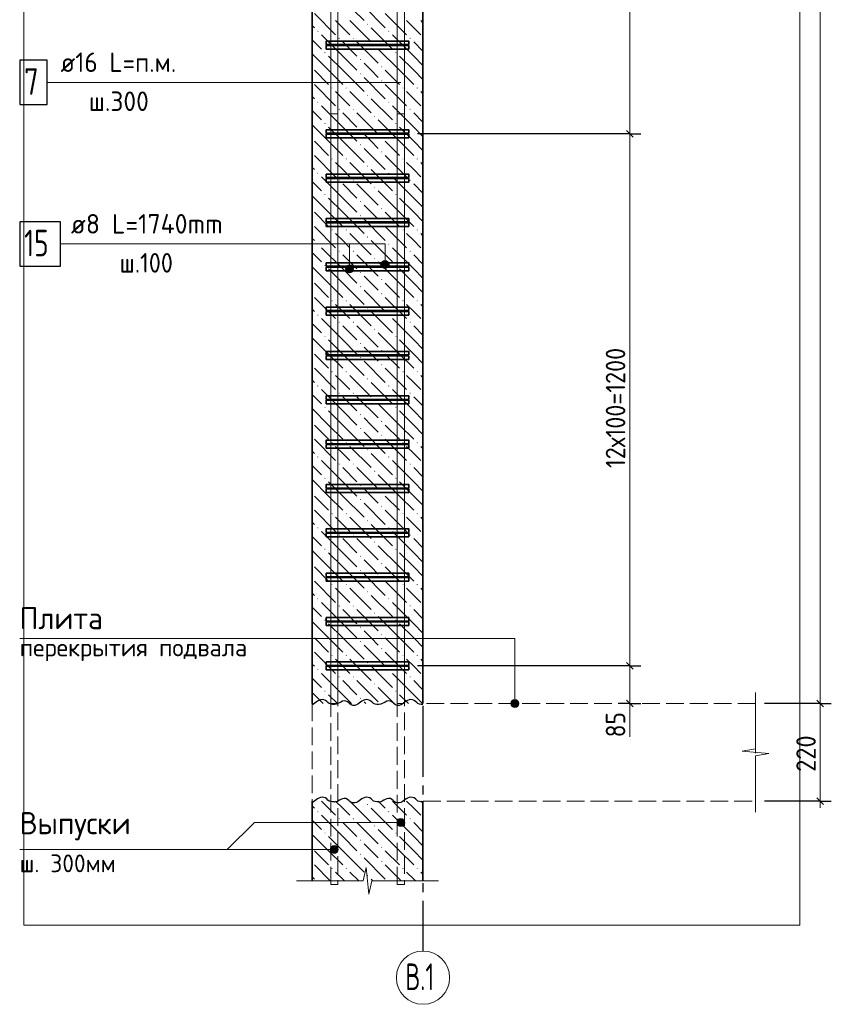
# Model space of a CAD drawing. Header units: millimetres. Extents: x 0 to 59400, y 0 to 42000.
# Tile 17 of 29: x 38350 to 47501, y 15005 to 26107. Entities that reach past the tile are written whole.
import ezdxf

# ---------------------------------------------------------------- set-up
doc = ezdxf.new("R2010")
doc.units = ezdxf.units.MM
doc.linetypes.add('______2', pattern=[270, 200, -70])
doc.linetypes.add('______5', pattern=[1100, 800, -100, 100, -100])
for name, color, linetype, lineweight in [('S1 Продольная арматура', 52, 'Continuous', 25), ('Standard', 7, 'Continuous', 25), ('Выпуски арматуры Г-обр.', 52, 'Continuous', 25), ('ЖБ Перекрытие верхний уровень', 7, 'Continuous', 18), ('Позиционная метка диаметр_ шаг', 7, 'Continuous', 13), ('Позиционная метка линия выноска', 7, 'Continuous', 13), ('Примечания', 7, 'Continuous', 13), ('Размерная линия_ общее', 7, 'Continuous', 13), ('Хомут', 52, 'Continuous', 25)]:
    doc.layers.add(name, color=color, linetype=linetype, lineweight=lineweight)
for name, color, linetype, lineweight, true_color in [('ЖБ Пилон', 7, '______2', 13, 0xa0a0a0), ('ЖБ Стена верхний уровень', 7, '______2', 13, 0x656565), ('Оси', 7, '______5', 13, 0x656565)]:
    doc.layers.add(name, color=color, linetype=linetype, lineweight=lineweight, true_color=true_color)
doc.styles.add('ISOCPEUR', font='txt')

msp = doc.modelspace()

# ---------------------------------------------------------------- hatches: boundary and pattern name
at = {"layer": 'ЖБ Пилон', "linetype": 'Continuous', "lineweight": 18, "transparency": 33554687}
for points in [[(41705, 25976), (41712, 25983), (41718, 25976), (41712, 25970)], [(42265, 26056), (42272, 26063), (42278, 26056), (42272, 26050)], [(42505, 25976), (42512, 25983), (42518, 25976), (42512, 25970)], [(41945, 25896), (41952, 25903), (41958, 25896), (41952, 25890)], [(42105, 25896), (42112, 25903), (42118, 25896), (42112, 25890)], [(42745, 25896), (42752, 25903), (42758, 25896), (42752, 25890)], [(42345, 25816), (42352, 25823), (42358, 25816), (42352, 25810)], [(41785, 25736), (41792, 25743), (41798, 25736), (41792, 25730)], [(42185, 25656), (42192, 25663), (42198, 25656), (42192, 25650)], [(42585, 25736), (42592, 25743), (42598, 25736), (42592, 25730)], [(42425, 25576), (42432, 25583), (42438, 25576), (42432, 25570)], [(42185, 25496), (42192, 25503), (42198, 25496), (42192, 25490)], [(41865, 25336), (41872, 25343), (41878, 25336), (41872, 25330)], [(42025, 25336), (42032, 25343), (42038, 25336), (42032, 25330)], [(42425, 25416), (42432, 25423), (42438, 25416), (42432, 25410)], [(42665, 25336), (42672, 25343), (42678, 25336), (42672, 25330)], [(42825, 25336), (42832, 25343), (42838, 25336), (42832, 25330)], [(42265, 25256), (42272, 25263), (42278, 25256), (42272, 25250)], [(41705, 25176), (41712, 25183), (41718, 25176), (41712, 25170)], [(41945, 25096), (41952, 25103), (41958, 25096), (41952, 25090)], [(42105, 25096), (42112, 25103), (42118, 25096), (42112, 25090)], [(42505, 25176), (42512, 25183), (42518, 25176), (42512, 25170)], [(42745, 25096), (42752, 25103), (42758, 25096), (42752, 25090)], [(42345, 25016), (42352, 25023), (42358, 25016), (42352, 25010)], [(41785, 24936), (41792, 24943), (41798, 24936), (41792, 24930)], [(42585, 24936), (42592, 24943), (42598, 24936), (42592, 24930)], [(42185, 24856), (42192, 24863), (42198, 24856), (42192, 24850)], [(42425, 24776), (42432, 24783), (42438, 24776), (42432, 24770)], [(42185, 24696), (42192, 24703), (42198, 24696), (42192, 24690)], [(41865, 24536), (41872, 24543), (41878, 24536), (41872, 24530)], [(42025, 24536), (42032, 24543), (42038, 24536), (42032, 24530)], [(42425, 24616), (42432, 24623), (42438, 24616), (42432, 24610)], [(42665, 24536), (42672, 24543), (42678, 24536), (42672, 24530)], [(42825, 24536), (42832, 24543), (42838, 24536), (42832, 24530)], [(42265, 24456), (42272, 24463), (42278, 24456), (42272, 24450)], [(41705, 24376), (41712, 24383), (41718, 24376), (41712, 24370)], [(42505, 24376), (42512, 24383), (42518, 24376), (42512, 24370)], [(41945, 24296), (41952, 24303), (41958, 24296), (41952, 24290)], [(42105, 24296), (42112, 24303), (42118, 24296), (42112, 24290)], [(42345, 24216), (42352, 24223), (42358, 24216), (42352, 24210)], [(42745, 24296), (42752, 24303), (42758, 24296), (42752, 24290)], [(41785, 24136), (41792, 24143), (41798, 24136), (41792, 24130)], [(42585, 24136), (42592, 24143), (42598, 24136), (42592, 24130)], [(42185, 24056), (42192, 24063), (42198, 24056), (42192, 24050)], [(42425, 23976), (42432, 23983), (42438, 23976), (42432, 23970)], [(42185, 23896), (42192, 23903), (42198, 23896), (42192, 23890)], [(42425, 23816), (42432, 23823), (42438, 23816), (42432, 23810)], [(41865, 23736), (41872, 23743), (41878, 23736), (41872, 23730)], [(42025, 23736), (42032, 23743), (42038, 23736), (42032, 23730)], [(42265, 23656), (42272, 23663), (42278, 23656), (42272, 23650)], [(42665, 23736), (42672, 23743), (42678, 23736), (42672, 23730)], [(42825, 23736), (42832, 23743), (42838, 23736), (42832, 23730)], [(41705, 23576), (41712, 23583), (41718, 23576), (41712, 23570)], [(42505, 23576), (42512, 23583), (42518, 23576), (42512, 23570)], [(41945, 23496), (41952, 23503), (41958, 23496), (41952, 23490)], [(42105, 23496), (42112, 23503), (42118, 23496), (42112, 23490)], [(42745, 23496), (42752, 23503), (42758, 23496), (42752, 23490)], [(41785, 23336), (41792, 23343), (41798, 23336), (41792, 23330)], [(42345, 23416), (42352, 23423), (42358, 23416), (42352, 23410)], [(42585, 23336), (42592, 23343), (42598, 23336), (42592, 23330)], [(42185, 23256), (42192, 23263), (42198, 23256), (42192, 23250)], [(42185, 23096), (42192, 23103), (42198, 23096), (42192, 23090)], [(42425, 23176), (42432, 23183), (42438, 23176), (42432, 23170)], [(42425, 23016), (42432, 23023), (42438, 23016), (42432, 23010)], [(41865, 22936), (41872, 22943), (41878, 22936), (41872, 22930)], [(42025, 22936), (42032, 22943), (42038, 22936), (42032, 22930)], [(42665, 22936), (42672, 22943), (42678, 22936), (42672, 22930)], [(42825, 22936), (42832, 22943), (42838, 22936), (42832, 22930)], [(41705, 22776), (41712, 22783), (41718, 22776), (41712, 22770)], [(42265, 22856), (42272, 22863), (42278, 22856), (42272, 22850)], [(42505, 22776), (42512, 22783), (42518, 22776), (42512, 22770)], [(41945, 22696), (41952, 22703), (41958, 22696), (41952, 22690)], [(42105, 22696), (42112, 22703), (42118, 22696), (42112, 22690)], [(42745, 22696), (42752, 22703), (42758, 22696), (42752, 22690)], [(41785, 22536), (41792, 22543), (41798, 22536), (41792, 22530)], [(42345, 22616), (42352, 22623), (42358, 22616), (42352, 22610)], [(42585, 22536), (42592, 22543), (42598, 22536), (42592, 22530)], [(42185, 22456), (42192, 22463), (42198, 22456), (42192, 22450)], [(42425, 22376), (42432, 22383), (42438, 22376), (42432, 22370)], [(42185, 22296), (42192, 22303), (42198, 22296), (42192, 22290)], [(42425, 22216), (42432, 22223), (42438, 22216), (42432, 22210)], [(41865, 22136), (41872, 22143), (41878, 22136), (41872, 22130)], [(42025, 22136), (42032, 22143), (42038, 22136), (42032, 22130)], [(42665, 22136), (42672, 22143), (42678, 22136), (42672, 22130)], [(42825, 22136), (42832, 22143), (42838, 22136), (42832, 22130)], [(41705, 21976), (41712, 21983), (41718, 21976), (41712, 21970)], [(42265, 22056), (42272, 22063), (42278, 22056), (42272, 22050)], [(42505, 21976), (42512, 21983), (42518, 21976), (42512, 21970)], [(41945, 21896), (41952, 21903), (41958, 21896), (41952, 21890)], [(42105, 21896), (42112, 21903), (42118, 21896), (42112, 21890)], [(42745, 21896), (42752, 21903), (42758, 21896), (42752, 21890)], [(42345, 21816), (42352, 21823), (42358, 21816), (42352, 21810)], [(41785, 21736), (41792, 21743), (41798, 21736), (41792, 21730)], [(42185, 21656), (42192, 21663), (42198, 21656), (42192, 21650)], [(42585, 21736), (42592, 21743), (42598, 21736), (42592, 21730)], [(42425, 21576), (42432, 21583), (42438, 21576), (42432, 21570)], [(42185, 21496), (42192, 21503), (42198, 21496), (42192, 21490)], [(41865, 21336), (41872, 21343), (41878, 21336), (41872, 21330)], [(42025, 21336), (42032, 21343), (42038, 21336), (42032, 21330)], [(42425, 21416), (42432, 21423), (42438, 21416), (42432, 21410)], [(42665, 21336), (42672, 21343), (42678, 21336), (42672, 21330)], [(42825, 21336), (42832, 21343), (42838, 21336), (42832, 21330)], [(42265, 21256), (42272, 21263), (42278, 21256), (42272, 21250)], [(41705, 21176), (41712, 21183), (41718, 21176), (41712, 21170)], [(41945, 21096), (41952, 21103), (41958, 21096), (41952, 21090)], [(42105, 21096), (42112, 21103), (42118, 21096), (42112, 21090)], [(42505, 21176), (42512, 21183), (42518, 21176), (42512, 21170)], [(42745, 21096), (42752, 21103), (42758, 21096), (42752, 21090)], [(42345, 21016), (42352, 21023), (42358, 21016), (42352, 21010)], [(41785, 20936), (41792, 20943), (41798, 20936), (41792, 20930)], [(42585, 20936), (42592, 20943), (42598, 20936), (42592, 20930)], [(42185, 20856), (42192, 20863), (42198, 20856), (42192, 20850)], [(42425, 20776), (42432, 20783), (42438, 20776), (42432, 20770)], [(42185, 20696), (42192, 20703), (42198, 20696), (42192, 20690)], [(41865, 20536), (41872, 20543), (41878, 20536), (41872, 20530)], [(42025, 20536), (42032, 20543), (42038, 20536), (42032, 20530)], [(42425, 20616), (42432, 20623), (42438, 20616), (42432, 20610)], [(42665, 20536), (42672, 20543), (42678, 20536), (42672, 20530)], [(42825, 20536), (42832, 20543), (42838, 20536), (42832, 20530)], [(42265, 20456), (42272, 20463), (42278, 20456), (42272, 20450)], [(41705, 20376), (41712, 20383), (41718, 20376), (41712, 20370)], [(42505, 20376), (42512, 20383), (42518, 20376), (42512, 20370)], [(41945, 20296), (41952, 20303), (41958, 20296), (41952, 20290)], [(42105, 20296), (42112, 20303), (42118, 20296), (42112, 20290)], [(42345, 20216), (42352, 20223), (42358, 20216), (42352, 20210)], [(42745, 20296), (42752, 20303), (42758, 20296), (42752, 20290)], [(41785, 20136), (41792, 20143), (41798, 20136), (41792, 20130)], [(42585, 20136), (42592, 20143), (42598, 20136), (42592, 20130)], [(42185, 20056), (42192, 20063), (42198, 20056), (42192, 20050)], [(42185, 19896), (42192, 19903), (42198, 19896), (42192, 19890)], [(42425, 19976), (42432, 19983), (42438, 19976), (42432, 19970)], [(42425, 19816), (42432, 19823), (42438, 19816), (42432, 19810)], [(41865, 19736), (41872, 19743), (41878, 19736), (41872, 19730)], [(42025, 19736), (42032, 19743), (42038, 19736), (42032, 19730)], [(42265, 19656), (42272, 19663), (42278, 19656), (42272, 19650)], [(42665, 19736), (42672, 19743), (42678, 19736), (42672, 19730)], [(42825, 19736), (42832, 19743), (42838, 19736), (42832, 19730)], [(41705, 19576), (41712, 19583), (41718, 19576), (41712, 19570)], [(42505, 19576), (42512, 19583), (42518, 19576), (42512, 19570)], [(41945, 19496), (41952, 19503), (41958, 19496), (41952, 19490)], [(42105, 19496), (42112, 19503), (42118, 19496), (42112, 19490)], [(42745, 19496), (42752, 19503), (42758, 19496), (42752, 19490)], [(41785, 19336), (41792, 19343), (41798, 19336), (41792, 19330)], [(42345, 19416), (42352, 19423), (42358, 19416), (42352, 19410)], [(42585, 19336), (42592, 19343), (42598, 19336), (42592, 19330)], [(42185, 19256), (42192, 19263), (42198, 19256), (42192, 19250)], [(42185, 19096), (42192, 19103), (42198, 19096), (42192, 19090)], [(42425, 19176), (42432, 19183), (42438, 19176), (42432, 19170)], [(42425, 19016), (42432, 19023), (42438, 19016), (42432, 19010)], [(41865, 18936), (41872, 18943), (41878, 18936), (41872, 18930)], [(42025, 18936), (42032, 18943), (42038, 18936), (42032, 18930)], [(42665, 18936), (42672, 18943), (42678, 18936), (42672, 18930)], [(42825, 18936), (42832, 18943), (42838, 18936), (42832, 18930)], [(41705, 18776), (41712, 18783), (41718, 18776), (41712, 18770)], [(42265, 18856), (42272, 18863), (42278, 18856), (42272, 18850)], [(42505, 18776), (42512, 18783), (42518, 18776), (42512, 18770)], [(41945, 18696), (41952, 18703), (41958, 18696), (41952, 18690)], [(42105, 18696), (42112, 18703), (42118, 18696), (42112, 18690)], [(42745, 18696), (42752, 18703), (42758, 18696), (42752, 18690)], [(41785, 18536), (41792, 18543), (41798, 18536), (41792, 18530)], [(42345, 18616), (42352, 18623), (42358, 18616), (42352, 18610)], [(42585, 18536), (42592, 18543), (42598, 18536), (42592, 18530)], [(42185, 18456), (42192, 18463), (42198, 18456), (42192, 18450)]]:
    msp.add_hatch(color=7, dxfattribs=at).paths.add_polyline_path(points, flags=16)
at = {"layer": 'ЖБ Стена верхний уровень', "linetype": 'Continuous', "lineweight": 18, "transparency": 33554687}
for points in [[(42265, 17256), (42272, 17263), (42278, 17256), (42272, 17250)], [(41705, 17176), (41712, 17183), (41718, 17176), (41712, 17170)], [(41945, 17096), (41952, 17103), (41958, 17096), (41952, 17090)], [(42105, 17096), (42112, 17103), (42118, 17096), (42112, 17090)], [(42505, 17176), (42512, 17183), (42518, 17176), (42512, 17170)], [(42745, 17096), (42752, 17103), (42758, 17096), (42752, 17090)], [(42345, 17016), (42352, 17023), (42358, 17016), (42352, 17010)], [(41785, 16936), (41792, 16943), (41798, 16936), (41792, 16930)], [(42585, 16936), (42592, 16943), (42598, 16936), (42592, 16930)], [(42185, 16856), (42192, 16863), (42198, 16856), (42192, 16850)], [(42425, 16776), (42432, 16783), (42438, 16776), (42432, 16770)], [(42185, 16696), (42192, 16703), (42198, 16696), (42192, 16690)], [(41865, 16536), (41872, 16543), (41878, 16536), (41872, 16530)], [(42025, 16536), (42032, 16543), (42038, 16536), (42032, 16530)], [(42425, 16616), (42432, 16623), (42438, 16616), (42432, 16610)], [(42665, 16536), (42672, 16543), (42678, 16536), (42672, 16530)], [(42825, 16536), (42832, 16543), (42838, 16536), (42832, 16530)], [(42265, 16456), (42272, 16463), (42278, 16456), (42272, 16450)]]:
    msp.add_hatch(color=7, dxfattribs=at).paths.add_polyline_path(points, flags=16)
at = {"layer": 'Позиционная метка линия выноска', "linetype": 'Continuous', "lineweight": 13, "transparency": 33554687}
for points in [[(42109, 23318), (42031, 23318), (42025, 23296)], [(42109, 23318), (42025, 23296), (42115, 23296)], [(42093, 23335), (42048, 23335), (42031, 23318)], [(42093, 23335), (42031, 23318), (42109, 23318)], [(42048, 23335), (42093, 23335), (42070, 23341)], [(42509, 23368), (42431, 23368), (42425, 23346)], [(42509, 23368), (42425, 23346), (42515, 23346)], [(42515, 23346), (42425, 23346), (42431, 23323)], [(42493, 23385), (42448, 23385), (42431, 23368)], [(42493, 23385), (42431, 23368), (42509, 23368)], [(42515, 23346), (42431, 23323), (42509, 23323)], [(42509, 23323), (42431, 23323), (42448, 23307)], [(42448, 23385), (42493, 23385), (42470, 23391)], [(42509, 23323), (42448, 23307), (42493, 23307)], [(42115, 23296), (42025, 23296), (42031, 23273)], [(42115, 23296), (42031, 23273), (42109, 23273)], [(42109, 23273), (42031, 23273), (42048, 23257)], [(42109, 23273), (42048, 23257), (42093, 23257)], [(42093, 23257), (42048, 23257), (42070, 23251)], [(42493, 23307), (42448, 23307), (42470, 23301)], [(43894, 18418), (43971, 18418), (43955, 18435)], [(43894, 18418), (43955, 18435), (43910, 18435)], [(43910, 18435), (43955, 18435), (43932, 18441)], [(43887, 18396), (43977, 18396), (43971, 18418)], [(43887, 18396), (43971, 18418), (43894, 18418)], [(43894, 18373), (43977, 18396), (43887, 18396)], [(43894, 18373), (43971, 18373), (43977, 18396)], [(43910, 18357), (43971, 18373), (43894, 18373)], [(43910, 18357), (43955, 18357), (43971, 18373)], [(43955, 18357), (43910, 18357), (43932, 18351)], [(42647, 17009), (42647, 17099), (42624, 17093)], [(42669, 17015), (42669, 17093), (42647, 17099)], [(42669, 17015), (42647, 17099), (42647, 17009)], [(42608, 17032), (42608, 17077), (42602, 17054)], [(42624, 17015), (42624, 17093), (42608, 17077)], [(42624, 17015), (42608, 17077), (42608, 17032)], [(42647, 17009), (42624, 17093), (42624, 17015)], [(42685, 17032), (42685, 17077), (42669, 17093)], [(42685, 17032), (42669, 17093), (42669, 17015)], [(42685, 17077), (42685, 17032), (42692, 17054)], [(41858, 16726), (41858, 16771), (41852, 16749)], [(41874, 16710), (41874, 16787), (41858, 16771)], [(41874, 16710), (41858, 16771), (41858, 16726)], [(41897, 16704), (41897, 16794), (41874, 16787)], [(41897, 16704), (41874, 16787), (41874, 16710)], [(41919, 16710), (41919, 16787), (41897, 16794)], [(41919, 16710), (41897, 16794), (41897, 16704)], [(41935, 16726), (41935, 16771), (41919, 16787)], [(41935, 16726), (41919, 16787), (41919, 16710)], [(41935, 16771), (41935, 16726), (41942, 16749)]]:
    msp.add_hatch(color=7, dxfattribs=at).paths.add_polyline_path(points)

# ---------------------------------------------------------------- linework, layer by layer
at = {"layer": 'S1 Продольная арматура', "color": 7, "linetype": 'Continuous', "lineweight": 18, "transparency": 33554687}
for points in [[(41857, 18396), (41857, 37001), (45437, 37001), (45437, 36921), (41937, 36921), (41937, 18396), (41857, 18396)], [(41857, 18396), (41857, 37001), (45437, 37001), (45437, 36921), (41937, 36921), (41937, 18396), (41857, 18396)], [(41857, 18396), (41857, 37001), (45437, 37001), (45437, 36921), (41937, 36921), (41937, 18396), (41857, 18396)], [(41857, 18396), (41857, 37001), (45437, 37001), (45437, 36921), (41937, 36921), (41937, 18396), (41857, 18396)], [(42607, 18396), (42607, 36901), (46287, 36901), (46287, 36821), (42687, 36821), (42687, 18396), (42607, 18396)], [(42607, 18396), (42607, 36901), (46287, 36901), (46287, 36821), (42687, 36821), (42687, 18396), (42607, 18396)], [(42607, 18396), (42607, 36901), (46287, 36901), (46287, 36821), (42687, 36821), (42687, 18396), (42607, 18396)], [(42607, 18396), (42607, 36901), (46287, 36901), (46287, 36821), (42687, 36821), (42687, 18396), (42607, 18396)]]:
    msp.add_lwpolyline(points, dxfattribs=at)
at = {"layer": 'S1 Продольная арматура', "color": 7, "linetype": 'Continuous', "lineweight": 25, "transparency": 33554687}
msp.add_lwpolyline([(38350, 25150), (38660, 25150), (38660, 25650), (38350, 25650), (38350, 25150)], dxfattribs=at)
at = {"layer": 'Standard', "color": 254, "linetype": 'Continuous', "lineweight": 13, "true_color": 0xc4c4ff, "transparency": 33554687}
msp.add_lwpolyline([(38397, 15896), (47147, 15896), (47147, 39688), (38397, 39688), (38397, 15896)], dxfattribs=at)
at = {"layer": 'Выпуски арматуры Г-обр.', "color": 251, "linetype": '______2', "lineweight": 13, "true_color": 0x656565, "transparency": 33554687}
for points in [[(41857, 16356), (41857, 25046), (41937, 25046), (41937, 16356), (41857, 16356)], [(41857, 16356), (41857, 25046), (41937, 25046), (41937, 16356), (41857, 16356)], [(41857, 16356), (41857, 25046), (41937, 25046), (41937, 16356), (41857, 16356)], [(41857, 16356), (41857, 25046), (41937, 25046), (41937, 16356), (41857, 16356)], [(42607, 16356), (42607, 25046), (42687, 25046), (42687, 16356), (42607, 16356)], [(42607, 16356), (42607, 25046), (42687, 25046), (42687, 16356), (42607, 16356)], [(42607, 16356), (42607, 25046), (42687, 25046), (42687, 16356), (42607, 16356)], [(42607, 16356), (42607, 25046), (42687, 25046), (42687, 16356), (42607, 16356)]]:
    msp.add_lwpolyline(points, dxfattribs=at)
at = {"layer": 'ЖБ Перекрытие верхний уровень', "color": 7, "linetype": '______2', "lineweight": 18, "transparency": 33554687}
for p, q in [((41647, 18396), (41647, 17296)), ((46647, 18396), (42897, 18396)), ((46647, 17296), (46647, 18396)), ((42897, 17296), (46647, 17296))]:
    msp.add_line(p, q, dxfattribs=at)
at = {"layer": 'ЖБ Пилон', "color": 7, "linetype": 'Continuous', "lineweight": 35, "transparency": 33554687}
for p, q in [((41647, 36196), (41647, 18396)), ((42897, 18396), (42897, 36196))]:
    msp.add_line(p, q, dxfattribs=at)
at = {"layer": 'ЖБ Пилон', "color": 9, "linetype": 'Continuous', "lineweight": 18, "true_color": 0xc7c7c7, "transparency": 33554687}
for p, q in [((41992, 26336), (42232, 26096)), ((42232, 26256), (42472, 26016)), ((41672, 26176), (41912, 25936)), ((41992, 26016), (41912, 26096)), ((42072, 26096), (42312, 25856)), ((42472, 26176), (42712, 25936)), ((42792, 26016), (42712, 26096)), ((42872, 26096), (42897, 26071)), ((41647, 26041), (41672, 26016)), ((42072, 25936), (41992, 26016)), ((42312, 26016), (42552, 25776)), ((42872, 25936), (42792, 26016)), ((41647, 25881), (41752, 25776)), ((41992, 25696), (41752, 25936)), ((42792, 25696), (42552, 25936)), ((41992, 25856), (42152, 25696)), ((42152, 25856), (42392, 25616)), ((42632, 25536), (42392, 25776)), ((42792, 25856), (42897, 25751)), ((41832, 25536), (41647, 25721)), ((41832, 25696), (41992, 25536)), ((41992, 25696), (42152, 25536)), ((42632, 25696), (42792, 25536)), ((42792, 25696), (42897, 25591)), ((41672, 25536), (41832, 25376)), ((41832, 25536), (41992, 25376)), ((41992, 25536), (42232, 25296)), ((42312, 25536), (42232, 25616)), ((42392, 25456), (42312, 25536)), ((42472, 25536), (42632, 25376)), ((42632, 25536), (42792, 25376)), ((42792, 25536), (42897, 25431)), ((42232, 25456), (42472, 25216)), ((41672, 25376), (41912, 25136)), ((42472, 25376), (42712, 25136)), ((41647, 25241), (41672, 25216)), ((41992, 25216), (41912, 25296)), ((42072, 25136), (41992, 25216)), ((42072, 25296), (42312, 25056)), ((42312, 25216), (42552, 24976)), ((42792, 25216), (42712, 25296)), ((42872, 25136), (42792, 25216)), ((42872, 25296), (42897, 25271)), ((41992, 24896), (41752, 25136)), ((42792, 24896), (42552, 25136)), ((41647, 25081), (41752, 24976)), ((41992, 25056), (42152, 24896)), ((42152, 25056), (42392, 24816)), ((42792, 25056), (42897, 24951)), ((41832, 24736), (41647, 24921)), ((41832, 24896), (41992, 24736)), ((41992, 24896), (42152, 24736)), ((42632, 24736), (42392, 24976)), ((42632, 24896), (42792, 24736)), ((42792, 24896), (42897, 24791)), ((42312, 24736), (42232, 24816)), ((41672, 24736), (41832, 24576)), ((41832, 24736), (41992, 24576)), ((41992, 24736), (42232, 24496)), ((42232, 24656), (42472, 24416)), ((42392, 24656), (42312, 24736)), ((42472, 24736), (42632, 24576)), ((42632, 24736), (42792, 24576)), ((42792, 24736), (42897, 24631)), ((41672, 24576), (41912, 24336)), ((42472, 24576), (42712, 24336)), ((41647, 24441), (41672, 24416)), ((41992, 24416), (41912, 24496)), ((42072, 24496), (42312, 24256)), ((42792, 24416), (42712, 24496)), ((42872, 24496), (42897, 24471)), ((41992, 24096), (41752, 24336)), ((42072, 24336), (41992, 24416)), ((42312, 24416), (42552, 24176)), ((42792, 24096), (42552, 24336)), ((42872, 24336), (42792, 24416)), ((41647, 24281), (41752, 24176)), ((41992, 24256), (42152, 24096)), ((42152, 24256), (42392, 24016)), ((42792, 24256), (42897, 24151)), ((41832, 23936), (41647, 24121)), ((41832, 24096), (41992, 23936)), ((41992, 24096), (42152, 23936)), ((42632, 23936), (42392, 24176)), ((42632, 24096), (42792, 23936)), ((42792, 24096), (42897, 23991)), ((42312, 23936), (42232, 24016)), ((41672, 23936), (41832, 23776)), ((41832, 23936), (41992, 23776)), ((41992, 23936), (42232, 23696)), ((42392, 23856), (42312, 23936)), ((42472, 23936), (42632, 23776)), ((42632, 23936), (42792, 23776)), ((42792, 23936), (42897, 23831)), ((41672, 23776), (41912, 23536)), ((42232, 23856), (42472, 23616)), ((42472, 23776), (42712, 23536)), ((41992, 23616), (41912, 23696)), ((42072, 23696), (42312, 23456)), ((42792, 23616), (42712, 23696)), ((42872, 23696), (42897, 23671)), ((41647, 23641), (41672, 23616)), ((41992, 23296), (41752, 23536)), ((42072, 23536), (41992, 23616)), ((42312, 23616), (42552, 23376)), ((42792, 23296), (42552, 23536)), ((42872, 23536), (42792, 23616)), ((41647, 23481), (41752, 23376)), ((41992, 23456), (42152, 23296)), ((42152, 23456), (42392, 23216)), ((42792, 23456), (42897, 23351)), ((41832, 23136), (41647, 23321)), ((42632, 23136), (42392, 23376)), ((41832, 23296), (41992, 23136)), ((41992, 23296), (42152, 23136)), ((42312, 23136), (42232, 23216)), ((42632, 23296), (42792, 23136)), ((42792, 23296), (42897, 23191)), ((41672, 23136), (41832, 22976)), ((41832, 23136), (41992, 22976)), ((41992, 23136), (42232, 22896)), ((42392, 23056), (42312, 23136)), ((42472, 23136), (42632, 22976)), ((42632, 23136), (42792, 22976)), ((42792, 23136), (42897, 23031)), ((42232, 23056), (42472, 22816)), ((41672, 22976), (41912, 22736)), ((41992, 22816), (41912, 22896)), ((42072, 22896), (42312, 22656)), ((42472, 22976), (42712, 22736)), ((42792, 22816), (42712, 22896)), ((42872, 22896), (42897, 22871)), ((41647, 22841), (41672, 22816)), ((42072, 22736), (41992, 22816)), ((42312, 22816), (42552, 22576)), ((42872, 22736), (42792, 22816)), ((41647, 22681), (41752, 22576)), ((41992, 22496), (41752, 22736)), ((41992, 22656), (42152, 22496)), ((42152, 22656), (42392, 22416)), ((42792, 22496), (42552, 22736)), ((42792, 22656), (42897, 22551)), ((42632, 22336), (42392, 22576)), ((41832, 22336), (41647, 22521)), ((41832, 22496), (41992, 22336)), ((41992, 22496), (42152, 22336)), ((42632, 22496), (42792, 22336)), ((42792, 22496), (42897, 22391)), ((41672, 22336), (41832, 22176)), ((41832, 22336), (41992, 22176)), ((41992, 22336), (42232, 22096)), ((42312, 22336), (42232, 22416)), ((42392, 22256), (42312, 22336)), ((42472, 22336), (42632, 22176)), ((42632, 22336), (42792, 22176)), ((42792, 22336), (42897, 22231)), ((42232, 22256), (42472, 22016)), ((41672, 22176), (41912, 21936)), ((41992, 22016), (41912, 22096)), ((42072, 22096), (42312, 21856)), ((42472, 22176), (42712, 21936)), ((42792, 22016), (42712, 22096)), ((42872, 22096), (42897, 22071)), ((41647, 22041), (41672, 22016)), ((42072, 21936), (41992, 22016)), ((42312, 22016), (42552, 21776)), ((42872, 21936), (42792, 22016)), ((41647, 21881), (41752, 21776)), ((41992, 21696), (41752, 21936)), ((42792, 21696), (42552, 21936)), ((41992, 21856), (42152, 21696)), ((42152, 21856), (42392, 21616)), ((42632, 21536), (42392, 21776)), ((42792, 21856), (42897, 21751)), ((41832, 21536), (41647, 21721)), ((41832, 21696), (41992, 21536)), ((41992, 21696), (42152, 21536)), ((42632, 21696), (42792, 21536)), ((42792, 21696), (42897, 21591)), ((42312, 21536), (42232, 21616)), ((41672, 21536), (41832, 21376)), ((41832, 21536), (41992, 21376)), ((41992, 21536), (42232, 21296)), ((42232, 21456), (42472, 21216)), ((42392, 21456), (42312, 21536)), ((42472, 21536), (42632, 21376)), ((42632, 21536), (42792, 21376)), ((42792, 21536), (42897, 21431)), ((41672, 21376), (41912, 21136)), ((42472, 21376), (42712, 21136)), ((41647, 21241), (41672, 21216)), ((41992, 21216), (41912, 21296)), ((42072, 21136), (41992, 21216)), ((42072, 21296), (42312, 21056)), ((42312, 21216), (42552, 20976)), ((42792, 21216), (42712, 21296)), ((42872, 21136), (42792, 21216)), ((42872, 21296), (42897, 21271)), ((41992, 20896), (41752, 21136)), ((42792, 20896), (42552, 21136)), ((41647, 21081), (41752, 20976)), ((41992, 21056), (42152, 20896)), ((42152, 21056), (42392, 20816)), ((42792, 21056), (42897, 20951)), ((41832, 20736), (41647, 20921)), ((41832, 20896), (41992, 20736)), ((41992, 20896), (42152, 20736)), ((42632, 20736), (42392, 20976)), ((42632, 20896), (42792, 20736)), ((42792, 20896), (42897, 20791)), ((42312, 20736), (42232, 20816)), ((41672, 20736), (41832, 20576)), ((41832, 20736), (41992, 20576)), ((41992, 20736), (42232, 20496)), ((42232, 20656), (42472, 20416)), ((42392, 20656), (42312, 20736)), ((42472, 20736), (42632, 20576)), ((42632, 20736), (42792, 20576)), ((42792, 20736), (42897, 20631)), ((41672, 20576), (41912, 20336)), ((42472, 20576), (42712, 20336)), ((41647, 20441), (41672, 20416)), ((41992, 20416), (41912, 20496)), ((42072, 20496), (42312, 20256)), ((42792, 20416), (42712, 20496)), ((42872, 20496), (42897, 20471)), ((41992, 20096), (41752, 20336)), ((42072, 20336), (41992, 20416)), ((42312, 20416), (42552, 20176)), ((42792, 20096), (42552, 20336)), ((42872, 20336), (42792, 20416)), ((41647, 20281), (41752, 20176)), ((41992, 20256), (42152, 20096)), ((42152, 20256), (42392, 20016)), ((42792, 20256), (42897, 20151)), ((41832, 19936), (41647, 20121)), ((41832, 20096), (41992, 19936)), ((41992, 20096), (42152, 19936)), ((42632, 19936), (42392, 20176)), ((42632, 20096), (42792, 19936)), ((42792, 20096), (42897, 19991)), ((42312, 19936), (42232, 20016)), ((41672, 19936), (41832, 19776)), ((41832, 19936), (41992, 19776)), ((41992, 19936), (42232, 19696)), ((42392, 19856), (42312, 19936)), ((42472, 19936), (42632, 19776)), ((42632, 19936), (42792, 19776)), ((42792, 19936), (42897, 19831)), ((41672, 19776), (41912, 19536)), ((42232, 19856), (42472, 19616)), ((42472, 19776), (42712, 19536)), ((41992, 19616), (41912, 19696)), ((42072, 19696), (42312, 19456)), ((42792, 19616), (42712, 19696)), ((42872, 19696), (42897, 19671)), ((41647, 19641), (41672, 19616)), ((42072, 19536), (41992, 19616)), ((42312, 19616), (42552, 19376)), ((42872, 19536), (42792, 19616)), ((41647, 19481), (41752, 19376)), ((41992, 19296), (41752, 19536)), ((41992, 19456), (42152, 19296)), ((42152, 19456), (42392, 19216)), ((42792, 19296), (42552, 19536)), ((42792, 19456), (42897, 19351)), ((41832, 19136), (41647, 19321)), ((42632, 19136), (42392, 19376)), ((41832, 19296), (41992, 19136)), ((41992, 19296), (42152, 19136)), ((42312, 19136), (42232, 19216)), ((42632, 19296), (42792, 19136)), ((42792, 19296), (42897, 19191)), ((41672, 19136), (41832, 18976)), ((41832, 19136), (41992, 18976)), ((41992, 19136), (42232, 18896)), ((42392, 19056), (42312, 19136)), ((42472, 19136), (42632, 18976)), ((42632, 19136), (42792, 18976)), ((42792, 19136), (42897, 19031)), ((42232, 19056), (42472, 18816)), ((41672, 18976), (41912, 18736)), ((41992, 18816), (41912, 18896)), ((42072, 18896), (42312, 18656)), ((42472, 18976), (42712, 18736)), ((42792, 18816), (42712, 18896)), ((42872, 18896), (42897, 18871)), ((41647, 18841), (41672, 18816)), ((42072, 18736), (41992, 18816)), ((42312, 18816), (42552, 18576)), ((42872, 18736), (42792, 18816)), ((41647, 18681), (41752, 18576)), ((41992, 18496), (41752, 18736)), ((41992, 18656), (42152, 18496)), ((42152, 18656), (42392, 18416)), ((42792, 18496), (42552, 18736)), ((42792, 18656), (42897, 18551)), ((42572, 18396), (42392, 18576)), ((41772, 18396), (41647, 18521)), ((41832, 18496), (41932, 18396)), ((41992, 18496), (42092, 18396)), ((42632, 18496), (42732, 18396)), ((42792, 18496), (42892, 18396)), ((42252, 18396), (42232, 18416))]:
    msp.add_line(p, q, dxfattribs=at)
at = {"layer": 'ЖБ Стена верхний уровень', "color": 7, "linetype": 'Continuous', "lineweight": 35, "transparency": 33554687}
for p, q in [((41647, 17296), (41647, 16396)), ((42897, 16396), (42897, 17296))]:
    msp.add_line(p, q, dxfattribs=at)
at = {"layer": 'ЖБ Стена верхний уровень', "color": 9, "linetype": 'Continuous', "lineweight": 18, "true_color": 0xc7c7c7, "transparency": 33554687}
for p, q in [((41647, 17241), (41672, 17216)), ((41752, 17296), (41912, 17136)), ((41992, 17216), (41912, 17296)), ((42072, 17136), (41992, 17216)), ((42072, 17296), (42312, 17056)), ((42312, 17216), (42552, 16976)), ((42392, 17296), (42472, 17216)), ((42552, 17296), (42712, 17136)), ((42792, 17216), (42712, 17296)), ((42872, 17136), (42792, 17216)), ((42872, 17296), (42897, 17271)), ((41992, 16896), (41752, 17136)), ((42792, 16896), (42552, 17136)), ((41647, 17081), (41752, 16976)), ((41992, 17056), (42152, 16896)), ((42152, 17056), (42392, 16816)), ((42792, 17056), (42897, 16951)), ((41832, 16736), (41647, 16921)), ((41832, 16896), (41992, 16736)), ((41992, 16896), (42152, 16736)), ((42632, 16736), (42392, 16976)), ((42632, 16896), (42792, 16736)), ((42792, 16896), (42897, 16791)), ((42312, 16736), (42232, 16816)), ((41672, 16736), (41832, 16576)), ((41832, 16736), (41992, 16576)), ((41992, 16736), (42232, 16496)), ((42232, 16656), (42472, 16416)), ((42392, 16656), (42312, 16736)), ((42472, 16736), (42632, 16576)), ((42632, 16736), (42792, 16576)), ((42792, 16736), (42897, 16631)), ((41672, 16576), (41852, 16396)), ((42472, 16576), (42652, 16396)), ((41647, 16441), (41672, 16416)), ((41992, 16416), (41912, 16496)), ((42072, 16496), (42172, 16396)), ((42792, 16416), (42712, 16496)), ((42872, 16496), (42897, 16471)), ((42012, 16396), (41992, 16416)), ((42312, 16416), (42332, 16396)), ((42812, 16396), (42792, 16416))]:
    msp.add_line(p, q, dxfattribs=at)
at = {"layer": 'Оси', "color": 8, "linetype": '______5', "lineweight": -3, "transparency": 33554687}
msp.add_line((42897, 26071), (42897, 15605), dxfattribs=at)
at = {"layer": 'Оси', "color": 7, "linetype": 'Continuous', "lineweight": 13, "transparency": 33554687}
msp.add_circle((42897, 15305), 300, dxfattribs=at)
at = {"layer": 'Позиционная метка линия выноска', "color": 7, "linetype": 'Continuous', "lineweight": 13, "transparency": 33554687}
for p, q in [((42647, 25400), (38669, 25400)), ((42070, 23341), (42070, 23341)), ((42425, 23346), (42425, 23346)), ((42470, 23391), (42470, 23391)), ((42515, 23346), (42515, 23346)), ((42025, 23296), (42025, 23296)), ((42070, 23251), (42070, 23251)), ((42115, 23296), (42115, 23296)), ((42470, 23301), (42470, 23301)), ((43932, 18441), (43932, 18441)), ((43887, 18396), (43887, 18396)), ((43932, 18351), (43932, 18351)), ((43977, 18396), (43977, 18396)), ((42647, 17099), (42647, 17099)), ((42602, 17054), (42602, 17054)), ((42647, 17009), (42647, 17009)), ((42692, 17054), (42692, 17054)), ((41897, 16794), (41897, 16794)), ((41852, 16749), (41852, 16749)), ((41897, 16704), (41897, 16704)), ((41942, 16749), (41942, 16749))]:
    msp.add_line(p, q, dxfattribs=at)
for points in [[(38819, 23578), (42070, 23578), (42070, 23296)], [(39452, 23578), (42470, 23578), (42470, 23346)], [(43932, 18396), (43932, 19129), (38350, 19129)], [(42647, 17054), (40996, 17054), (40691, 16749)], [(41897, 16749), (40950, 16749), (38350, 16749)]]:
    msp.add_lwpolyline(points, dxfattribs=at)
for centre in [(42070, 23296), (42470, 23346), (43932, 18396), (42647, 17054), (41897, 16749)]:
    msp.add_circle(centre, 45, dxfattribs=at)
at = {"layer": 'Примечания', "color": 7, "linetype": 'Continuous', "lineweight": 13, "transparency": 33554687}
for p, q in [((46647, 18521), (46647, 17886)), ((45228, 18396), (45228, 18021)), ((46647, 17886), (46497, 17859)), ((46497, 17859), (46797, 17832)), ((46797, 17832), (46647, 17805)), ((46647, 17805), (46647, 17171)), ((46647, 17171), (46647, 17171)), ((42256, 16546), (42224, 16396)), ((42288, 16246), (42256, 16546)), ((41472, 16396), (41472, 16396)), ((42224, 16396), (41472, 16396)), ((42320, 16396), (42288, 16246)), ((43072, 16396), (42320, 16396))]:
    msp.add_line(p, q, dxfattribs=at)
at = {"layer": 'Примечания', "color": 7, "linetype": 'Continuous', "lineweight": 25, "transparency": 33554687}
for points in [[(41897, 18387), (41878, 18387), (41858, 18390), (41840, 18396), (41826, 18407), (41813, 18420), (41799, 18431), (41780, 18438), (41761, 18442), (41741, 18437), (41723, 18430), (41706, 18422), (41691, 18411), (41677, 18400), (41663, 18389), (41647, 18380)], [(42397, 18387), (42378, 18387), (42358, 18390), (42340, 18396), (42326, 18407), (42313, 18420), (42299, 18431), (42280, 18438), (42261, 18442), (42241, 18437), (42223, 18430), (42206, 18422), (42191, 18411), (42177, 18400), (42163, 18389), (42146, 18380), (42127, 18375), (42107, 18375), (42087, 18381), (42073, 18391), (42060, 18404), (42046, 18415), (42029, 18424), (42009, 18426), (41989, 18421), (41972, 18413), (41955, 18405), (41937, 18397), (41920, 18389), (41901, 18385), (41897, 18384)], [(42897, 18387), (42878, 18387), (42858, 18390), (42840, 18396), (42826, 18407), (42813, 18420), (42799, 18431), (42780, 18438), (42761, 18442), (42741, 18437), (42723, 18430), (42706, 18422), (42691, 18411), (42677, 18400), (42663, 18389), (42646, 18380), (42627, 18375), (42607, 18375), (42587, 18381), (42573, 18391), (42560, 18404), (42546, 18415), (42529, 18424), (42509, 18426), (42489, 18421), (42472, 18413), (42455, 18405), (42437, 18397), (42420, 18389), (42401, 18385), (42397, 18384)], [(41897, 17287), (41878, 17287), (41858, 17290), (41840, 17296), (41826, 17307), (41813, 17320), (41799, 17331), (41780, 17338), (41761, 17342), (41741, 17337), (41723, 17330), (41706, 17322), (41691, 17311), (41677, 17300), (41663, 17289), (41647, 17280)], [(42397, 17287), (42378, 17287), (42358, 17290), (42340, 17296), (42326, 17307), (42313, 17320), (42299, 17331), (42280, 17338), (42261, 17342), (42241, 17337), (42223, 17330), (42206, 17322), (42191, 17311), (42177, 17300), (42163, 17289), (42146, 17280), (42127, 17275), (42107, 17275), (42087, 17281), (42073, 17291), (42060, 17304), (42046, 17315), (42029, 17324), (42009, 17326), (41989, 17321), (41972, 17313), (41955, 17305), (41937, 17297), (41920, 17289), (41901, 17285), (41897, 17284)], [(42897, 17287), (42878, 17287), (42858, 17290), (42840, 17296), (42826, 17307), (42813, 17320), (42799, 17331), (42780, 17338), (42761, 17342), (42741, 17337), (42723, 17330), (42706, 17322), (42691, 17311), (42677, 17300), (42663, 17289), (42646, 17280), (42627, 17275), (42607, 17275), (42587, 17281), (42573, 17291), (42560, 17304), (42546, 17315), (42529, 17324), (42509, 17326), (42489, 17321), (42472, 17313), (42455, 17305), (42437, 17297), (42420, 17289), (42401, 17285), (42397, 17284)]]:
    msp.add_lwpolyline(points, dxfattribs=at)
at = {"layer": 'Размерная линия_ общее', "color": 7, "linetype": 'Continuous', "lineweight": 13, "transparency": 33554687}
for p, q in [((47376, 36196), (47376, 18396)), ((45228, 24821), (45228, 35821)), ((45228, 18821), (45228, 24821)), ((45228, 18396), (45228, 18821)), ((45228, 18396), (45228, 18321)), ((47376, 18396), (47376, 17296)), ((47376, 17296), (47376, 17221))]:
    msp.add_line(p, q, dxfattribs=at)
at = {"layer": 'Размерная линия_ общее', "color": 253, "linetype": 'Continuous', "lineweight": -3, "true_color": 0xa0a0a0, "transparency": 33554687}
for p, q in [((45228, 24821), (45103, 24821)), ((45228, 24821), (45353, 24821)), ((45228, 18821), (45103, 18821)), ((45228, 18821), (45353, 18821)), ((45228, 18396), (45103, 18396)), ((45228, 18396), (45353, 18396)), ((45228, 18396), (45228, 18396)), ((47376, 18396), (47251, 18396)), ((47376, 18396), (47501, 18396)), ((47376, 17296), (46747, 17296)), ((47376, 17296), (47251, 17296)), ((47376, 17296), (47501, 17296))]:
    msp.add_line(p, q, dxfattribs=at)
at = {"layer": 'Размерная линия_ общее', "color": 7, "linetype": 'Continuous', "lineweight": 25, "transparency": 33554687}
for p, q in [((45266, 24783), (45191, 24858)), ((45266, 18783), (45191, 18858)), ((45266, 18358), (45191, 18433)), ((47338, 18433), (47413, 18358)), ((47338, 17333), (47413, 17258))]:
    msp.add_line(p, q, dxfattribs=at)
at = {"layer": 'Размерная линия_ общее', "color": 253, "linetype": 'Continuous', "lineweight": -3, "true_color": 0xa0a0a0, "transparency": 33554687}
for points in [[(45228, 24821), (45211, 24821), (45211, 24821), (45211, 24821), (45211, 24821), (45211, 24821), (45211, 24821), (42837, 24821)], [(45228, 18821), (45211, 18821), (45211, 18821), (45211, 18821), (45211, 18821), (45211, 18821), (45211, 18821), (45211, 18821), (45211, 18821), (42837, 18821)], [(47376, 18396), (47359, 18396), (47359, 18396), (46747, 18396)]]:
    msp.add_lwpolyline(points, dxfattribs=at)
at = {"layer": 'Хомут', "color": 7, "linetype": 'Continuous', "lineweight": 35, "transparency": 33554687}
for points in [[(42737, 25826), (41807, 25826), (41807, 25866), (42737, 25866), (42737, 25826)], [(42737, 25776), (41807, 25776), (41807, 25816), (42737, 25816), (42737, 25776)], [(42737, 24826), (41807, 24826), (41807, 24866), (42737, 24866), (42737, 24826)], [(42737, 24776), (41807, 24776), (41807, 24816), (42737, 24816), (42737, 24776)], [(42737, 24326), (41807, 24326), (41807, 24366), (42737, 24366), (42737, 24326)], [(42737, 24276), (41807, 24276), (41807, 24316), (42737, 24316), (42737, 24276)], [(42737, 23826), (41807, 23826), (41807, 23866), (42737, 23866), (42737, 23826)], [(42737, 23776), (41807, 23776), (41807, 23816), (42737, 23816), (42737, 23776)], [(42737, 23326), (41807, 23326), (41807, 23366), (42737, 23366), (42737, 23326)], [(42737, 23276), (41807, 23276), (41807, 23316), (42737, 23316), (42737, 23276)], [(42737, 22826), (41807, 22826), (41807, 22866), (42737, 22866), (42737, 22826)], [(42737, 22776), (41807, 22776), (41807, 22816), (42737, 22816), (42737, 22776)], [(42737, 22326), (41807, 22326), (41807, 22366), (42737, 22366), (42737, 22326)], [(42737, 22276), (41807, 22276), (41807, 22316), (42737, 22316), (42737, 22276)], [(42737, 21826), (41807, 21826), (41807, 21866), (42737, 21866), (42737, 21826)], [(42737, 21776), (41807, 21776), (41807, 21816), (42737, 21816), (42737, 21776)], [(42737, 21326), (41807, 21326), (41807, 21366), (42737, 21366), (42737, 21326)], [(42737, 21276), (41807, 21276), (41807, 21316), (42737, 21316), (42737, 21276)], [(42737, 20826), (41807, 20826), (41807, 20866), (42737, 20866), (42737, 20826)], [(42737, 20776), (41807, 20776), (41807, 20816), (42737, 20816), (42737, 20776)], [(42737, 20326), (41807, 20326), (41807, 20366), (42737, 20366), (42737, 20326)], [(42737, 20276), (41807, 20276), (41807, 20316), (42737, 20316), (42737, 20276)], [(42737, 19826), (41807, 19826), (41807, 19866), (42737, 19866), (42737, 19826)], [(42737, 19776), (41807, 19776), (41807, 19816), (42737, 19816), (42737, 19776)], [(42737, 19326), (41807, 19326), (41807, 19366), (42737, 19366), (42737, 19326)], [(42737, 19276), (41807, 19276), (41807, 19316), (42737, 19316), (42737, 19276)], [(42737, 18826), (41807, 18826), (41807, 18866), (42737, 18866), (42737, 18826)], [(42737, 18776), (41807, 18776), (41807, 18816), (42737, 18816), (42737, 18776)]]:
    msp.add_lwpolyline(points, dxfattribs=at)
at = {"layer": 'Хомут', "color": 7, "linetype": 'Continuous', "lineweight": 25, "transparency": 33554687}
msp.add_lwpolyline([(38350, 23328), (38810, 23328), (38810, 23828), (38350, 23828), (38350, 23328)], dxfattribs=at)

# ---------------------------------------------------------------- texts
at = {"layer": 'S1 Продольная арматура', "color": 7, "linetype": 'Continuous', "lineweight": 13, "transparency": 33554687, "attachment_point": 7, "style": 'ISOCPEUR'}
for s, insert, char_height, width in [('\\W0.94;ø16 L=п.м. ', (38811, 25517), 220, 1599.14), ('\\W0.78;7', (38400, 25260), 300, 326.4), ('\\W0.95;ш.300 ', (39130, 25077), 220, 962.14)]:
    msp.add_mtext(s, dxfattribs=dict(at, insert=insert, char_height=char_height, width=width))
at = {"layer": 'Оси', "color": 7, "linetype": 'Continuous', "lineweight": 25, "transparency": 33554687, "insert": (42697, 15165), "char_height": 300, "width": 499.77, "attachment_point": 7, "style": 'ISOCPEUR'}
msp.add_mtext('\\W0.67;В.1', dxfattribs=at)
at = {"layer": 'Позиционная метка диаметр_ шаг', "color": 7, "linetype": 'Continuous', "lineweight": 25, "transparency": 33554687, "attachment_point": 7, "style": 'ISOCPEUR'}
for s, insert, char_height, width in [('\\W0.95;Плита', (38350, 19234), 250, 1093.33), ('\\W0.98;перекрытия подвала', (38350, 18874), 200, 2696.75), ('\\W0.96;Выпуски', (38350, 16854), 250, 1369.44), ('\\W0.96;ш. 300мм', (38350, 16494), 200, 1195.89)]:
    msp.add_mtext(s, dxfattribs=dict(at, insert=insert, char_height=char_height, width=width))
at = {"layer": 'Размерная линия_ общее', "color": 7, "linetype": 'Continuous', "lineweight": 25, "transparency": 33554687, "char_height": 220, "attachment_point": 7, "rotation": 90, "style": 'ISOCPEUR'}
for s, insert, width in [('\\W0.90;12х100=1200', (45178, 21051), 1659.82), ('\\W0.87;85', (45178, 18015), 403.94), ('\\W0.91;220', (47326, 17626), 561.98)]:
    msp.add_mtext(s, dxfattribs=dict(at, insert=insert, width=width))
at = {"layer": 'Хомут', "color": 7, "linetype": 'Continuous', "lineweight": 13, "transparency": 33554687, "attachment_point": 7, "style": 'ISOCPEUR'}
for s, insert, char_height, width in [('\\W0.96;ø8 L=1740mm ', (38927, 23695), 220, 2018.39), ('\\W0.75;15', (38400, 23438), 300, 472.28), ('\\W0.90;ш.100 ', (39477, 23255), 220, 912.89)]:
    msp.add_mtext(s, dxfattribs=dict(at, insert=insert, char_height=char_height, width=width))

doc.saveas('drawing.dxf')
